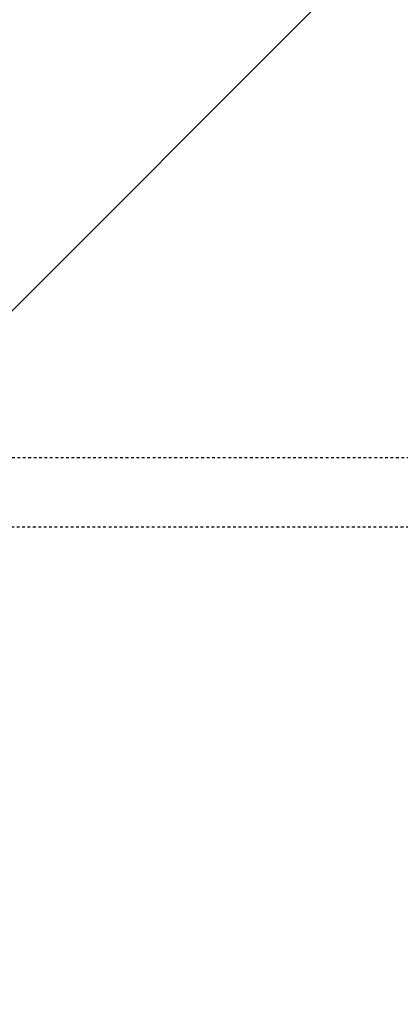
# Model space of a CAD drawing. Header units: centimetres. Extents: x 25511 to 42070, y 833 to 13367.
# Tile 39 of 59: x 29913 to 29928, y 5620 to 5656. Entities that reach past the tile are written whole.
import ezdxf

# ---------------------------------------------------------------- set-up
doc = ezdxf.new("R2010")
doc.units = ezdxf.units.CM
doc.header["$LTSCALE"] = 0.1
doc.linetypes.add('DASHED2', pattern=[9.525, 6.35, -3.175])
doc.layers.add('A_Sufity - Opis', color=253, linetype='Continuous', lineweight=13)
doc.layers.add('CKDRZWI_', color=253, linetype='Continuous')

# ---------------------------------------------------------------- blocks, each defined once
blk = doc.blocks.new('A$7E8719B1CAF')
at = {"color": 7, "linetype": 'DASHED2', "lineweight": -3}
for p, q in [((711.34, -4049.5), (3936.61, -4049.5)), ((3936.61, -4075), (711.34, -4075))]:
    blk.add_line(p, q, dxfattribs=at)

msp = doc.modelspace()

# ---------------------------------------------------------------- hatches: boundary and pattern name
at = {"layer": 'A_Sufity - Opis'}
h = msp.add_hatch(dxfattribs=at)
h.set_pattern_fill('GR_GENERAL', color=256, scale=15)
h.set_pattern_definition([(45, (0, 0), (-21.213203, 21.213203), [])])
h.paths.add_polyline_path([(29603.234, 5714.104), (31730.236, 5724.076), (31730.236, 5160.111), (30722.051, 5160.111), (30722.14, 5150.111), (29616.644, 5150.104), (29616.644, 5211.354), (29603.236, 5211.354)])

# ---------------------------------------------------------------- block references
at = {"layer": 'CKDRZWI_', "xscale": -0.1, "yscale": 0.1, "zscale": 0.1, "rotation": 180}
msp.add_blockref('A$7E8719B1CAF', (29583.236, 5232.354), dxfattribs=at)

doc.saveas('drawing.dxf')
